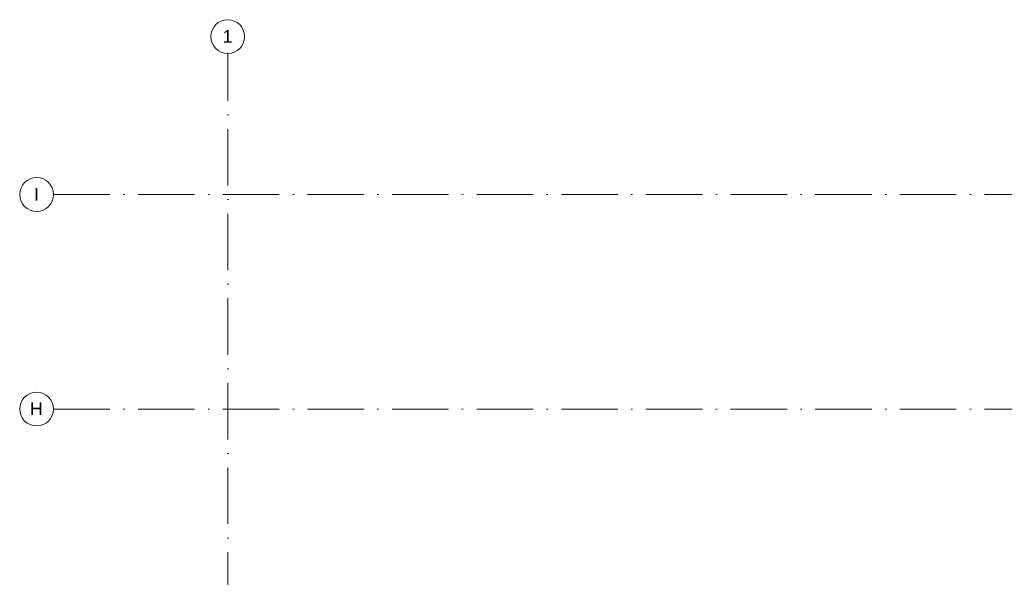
# Model space of a CAD drawing. Header units: millimetres. Extents: x -2694 to 330324, y -17289 to 76899.
# Tile 17 of 142: x -2694 to 32209, y 56614 to 76385. Entities that reach past the tile are written whole.
import ezdxf

# ---------------------------------------------------------------- set-up
doc = ezdxf.new("R2010")
doc.units = ezdxf.units.MM
doc.linetypes.add('IMPORT-A_CARA_15', pattern=[760, 500, -130, 0, -130])
doc.linetypes.add('Čerchovaná 20mm', pattern=[3000, 2000, -500, 0, -500])
doc.layers.add('CA_OSY', color=5, linetype='IMPORT-A_CARA_15', lineweight=13)
doc.layers.add('CA_TEXT35', color=62, linetype='Continuous', lineweight=9)
doc.styles.add('Arial_1', font='arial.ttf', dxfattribs={"height": 450})

# ---------------------------------------------------------------- blocks, each defined once
blk = doc.blocks.new('Osnova - Bublina osnovy 12mm-4850-BOURÁNÍ STÁVAJÍCÍCH ZÁKLADOVÝCH PRVKŮ')
at = {"layer": 'CA_TEXT35'}
blk.add_circle((0, 0), 6, dxfattribs=at)

msp = doc.modelspace()

# ---------------------------------------------------------------- linework, layer by layer
at = {"layer": 'CA_OSY', "linetype": 'Čerchovaná 20mm', "lineweight": 9}
for p, q in [((4680, -1496.2), (4680, 75184.5)), ((-1493.6, 70185), (299971.9, 70185))]:
    msp.add_line(p, q, dxfattribs=at)

# ---------------------------------------------------------------- block references
at = {"layer": 'CA_TEXT35', "xscale": 99.99999999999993, "yscale": 99.99999999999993, "zscale": 99.99999999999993}
msp.add_blockref('Osnova - Bublina osnovy 12mm-4850-BOURÁNÍ STÁVAJÍCÍCH ZÁKLADOVÝCH PRVKŮ', (4680, 75784.5), dxfattribs=at)
at = {"layer": 'CA_TEXT35', "xscale": 99.99999999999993, "yscale": 99.99999999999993, "zscale": 99.99999999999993, "rotation": 269.9999999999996}
for p in [(-2093.6, 70185), (-2093.6, 62579.9)]:
    msp.add_blockref('Osnova - Bublina osnovy 12mm-4850-BOURÁNÍ STÁVAJÍCÍCH ZÁKLADOVÝCH PRVKŮ', p, dxfattribs=at)

# ---------------------------------------------------------------- next in the draw order: texts
at = {"layer": 'CA_TEXT35', "char_height": 450, "attachment_point": 1, "style": 'Arial_1', "bg_fill": 3, "box_fill_scale": 1.25, "bg_fill_color": 256, "bg_fill_true_color": 13158600, "bg_fill_transparency": 0}
for s, insert, width in [('\\fArial|b0|i0|c238|p34|;1', (4501.4, 76017.1), 424.894), ('\\fArial|b0|i0|c238|p34|;I', (-2188.6, 70420.2), 216.456), ('\\fArial|b0|i0|c238|p34|;H', (-2327.6, 62815.1), 553.164)]:
    msp.add_mtext(s, dxfattribs=dict(at, insert=insert, width=width))

# ---------------------------------------------------------------- next in the draw order: linework, layer by layer
at = {"layer": 'CA_OSY', "linetype": 'Čerchovaná 20mm', "lineweight": 9}
msp.add_line((-1493.6, 62579.9), (299971.9, 62579.9), dxfattribs=at)

doc.saveas('drawing.dxf')
